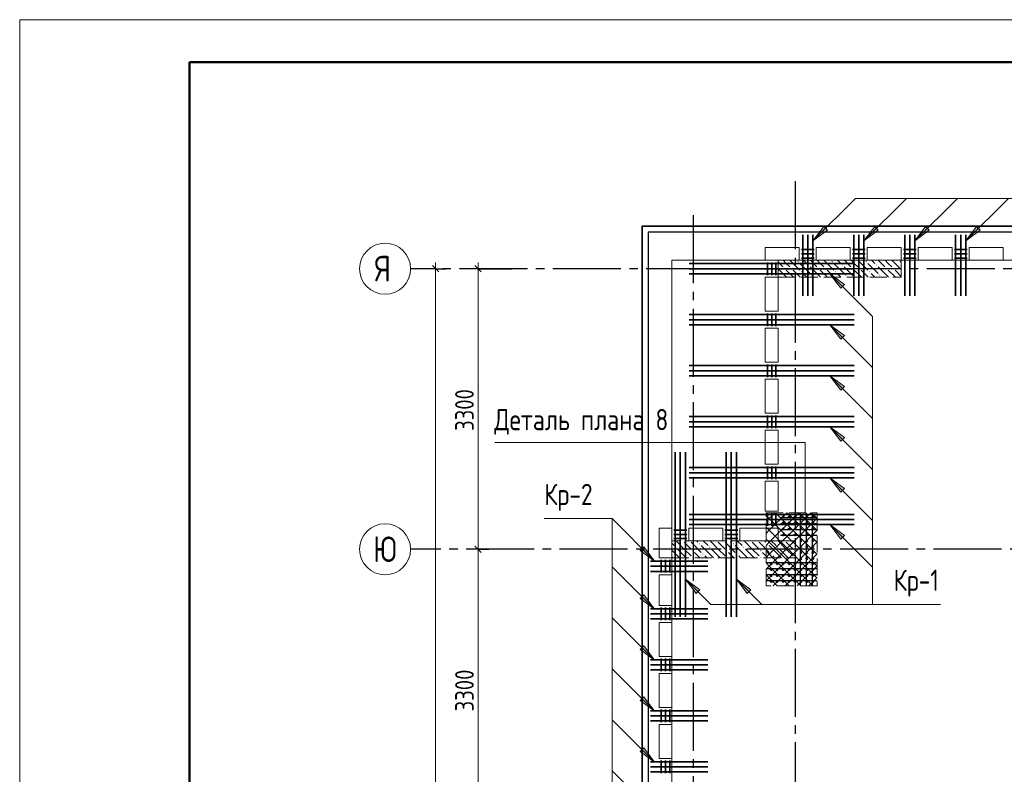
# Model space of a CAD drawing. Header units: millimetres. Extents: x 0 to 31317, y 0 to 42000.
# Tile 4 of 12: x 0 to 11587, y 33123 to 42000. Entities that reach past the tile are written whole.
import ezdxf

# ---------------------------------------------------------------- set-up
doc = ezdxf.new("R2010")
doc.units = ezdxf.units.MM
doc.linetypes.add('______2', pattern=[270, 200, -70])
doc.linetypes.add('______5', pattern=[1100, 800, -100, 100, -100])
for name, color, linetype, lineweight in [('S1 Стержни арматуры фон', 7, 'Continuous', 25), ('Standard', 7, 'Continuous', 25), ('Вспомогательная арматура', 7, 'Continuous', 25), ('ЖБ Пилон', 180, 'Continuous', 25), ('Оси', 40, '______5', 18), ('Позиционная метка номер позиции', 7, 'Continuous', 13), ('Поперечная арматура', 7, 'Continuous', 25), ('Поперечное армирование AW фон', 7, 'Continuous', 25), ('Примечания', 7, 'Continuous', 25)]:
    doc.layers.add(name, color=color, linetype=linetype, lineweight=lineweight)
doc.layers.add('ЖБ Перекрытие верхний уровень', color=7, linetype='Continuous', lineweight=25, true_color=0xe0e0ff)
doc.styles.add('GOST 2.304-81', font='txt')
doc.styles.add('ISOCPEUR', font='txt')

msp = doc.modelspace()

# ---------------------------------------------------------------- hatches: boundary and pattern name
at = {"layer": 'ЖБ Пилон', "linetype": 'Continuous', "lineweight": 18, "transparency": 33554687}
for points in [[(8994, 39073), (9001, 39080), (9007, 39073), (9001, 39067)], [(9074, 39073), (9081, 39080), (9087, 39073), (9081, 39067)], [(9154, 39153), (9161, 39160), (9167, 39153), (9161, 39147)], [(9274, 39113), (9281, 39120), (9287, 39113), (9281, 39107)], [(9394, 39073), (9401, 39080), (9407, 39073), (9401, 39067)], [(9474, 39073), (9481, 39080), (9487, 39073), (9481, 39067)], [(9554, 39153), (9561, 39160), (9567, 39153), (9561, 39147)], [(9674, 39113), (9681, 39120), (9687, 39113), (9681, 39107)], [(9794, 39073), (9801, 39080), (9807, 39073), (9801, 39067)], [(9874, 39073), (9881, 39080), (9887, 39073), (9881, 39067)], [(9954, 39153), (9961, 39160), (9967, 39153), (9961, 39147)], [(10074, 39113), (10081, 39120), (10087, 39113), (10081, 39107)], [(10194, 39073), (10201, 39080), (10207, 39073), (10201, 39067)], [(10274, 39073), (10281, 39080), (10287, 39073), (10281, 39067)], [(10354, 39153), (10361, 39160), (10367, 39153), (10361, 39147)], [(8924, 38997), (8927, 38993), (8924, 38990)], [(9194, 39033), (9201, 39040), (9207, 39033), (9201, 39027)], [(9314, 38993), (9321, 39000), (9327, 38993), (9321, 38987)], [(9594, 39033), (9601, 39040), (9607, 39033), (9601, 39027)], [(9714, 38993), (9721, 39000), (9727, 38993), (9721, 38987)], [(9994, 39033), (10001, 39040), (10007, 39033), (10001, 39027)], [(10114, 38993), (10121, 39000), (10127, 38993), (10121, 38987)], [(7804, 35870), (7801, 35867), (7798, 35870)], [(7884, 35870), (7881, 35867), (7878, 35870)], [(7994, 35833), (8001, 35840), (8007, 35833), (8001, 35827)], [(8204, 35870), (8201, 35867), (8198, 35870)], [(8284, 35870), (8281, 35867), (8278, 35870)], [(8394, 35833), (8401, 35840), (8407, 35833), (8401, 35827)], [(8604, 35870), (8601, 35867), (8598, 35870)], [(8684, 35870), (8681, 35867), (8678, 35870)], [(8794, 35833), (8801, 35840), (8807, 35833), (8801, 35827)], [(9004, 35870), (9001, 35867), (8998, 35870)], [(9084, 35870), (9081, 35867), (9078, 35870)], [(7714, 35793), (7721, 35800), (7727, 35793), (7721, 35787)], [(7914, 35753), (7921, 35760), (7927, 35753), (7921, 35747)], [(8034, 35713), (8041, 35720), (8047, 35713), (8041, 35707)], [(8114, 35793), (8121, 35800), (8127, 35793), (8121, 35787)], [(8314, 35753), (8321, 35760), (8327, 35753), (8321, 35747)], [(8434, 35713), (8441, 35720), (8447, 35713), (8441, 35707)], [(8514, 35793), (8521, 35800), (8527, 35793), (8521, 35787)], [(8714, 35753), (8721, 35760), (8727, 35753), (8721, 35747)], [(8834, 35713), (8841, 35720), (8847, 35713), (8841, 35707)], [(8914, 35793), (8921, 35800), (8927, 35793), (8921, 35787)], [(9114, 35753), (9121, 35760), (9124, 35757), (9124, 35750), (9121, 35747)], [(7914, 35673), (7921, 35680), (7927, 35673), (7924, 35670), (7918, 35670)], [(8314, 35673), (8321, 35680), (8327, 35673), (8324, 35670), (8318, 35670)], [(8714, 35673), (8721, 35680), (8727, 35673), (8724, 35670), (8718, 35670)], [(9114, 35673), (9121, 35680), (9124, 35677), (9124, 35670), (9118, 35670)]]:
    msp.add_hatch(color=7, dxfattribs=at).paths.add_polyline_path(points, flags=16)
at = {"layer": 'Позиционная метка номер позиции', "linetype": 'Continuous', "lineweight": 13, "transparency": 33554687}
for points in [[(9504, 39524), (9334, 39397), (9461, 39566)], [(10104, 39524), (9934, 39397), (10061, 39566)], [(10704, 39524), (10534, 39397), (10661, 39566)], [(11304, 39524), (11134, 39397), (11261, 39566)], [(9661, 38840), (9534, 39010), (9704, 38883)], [(9661, 38840), (9534, 39010), (9704, 38883)], [(9661, 38240), (9534, 38410), (9704, 38283)], [(9661, 37640), (9534, 37810), (9704, 37683)], [(9661, 37040), (9534, 37210), (9704, 37083)], [(9661, 36440), (9534, 36610), (9704, 36483)], [(9661, 35890), (9534, 36060), (9704, 35933)], [(7345, 35800), (7472, 35630), (7303, 35757)], [(7345, 35800), (7472, 35630), (7303, 35757)], [(7961, 35250), (7834, 35420), (8004, 35293)], [(8561, 35250), (8434, 35420), (8604, 35293)], [(7345, 35235), (7472, 35065), (7303, 35192)], [(7345, 34635), (7472, 34465), (7303, 34592)], [(7345, 34035), (7472, 33865), (7303, 33992)], [(7345, 33435), (7472, 33265), (7303, 33392)]]:
    msp.add_hatch(color=7, dxfattribs=at).paths.add_polyline_path(points, flags=16)

# ---------------------------------------------------------------- linework, layer by layer
at = {"layer": 'S1 Стержни арматуры фон', "color": 7, "linetype": 'Continuous', "lineweight": 35, "transparency": 33554687}
for p, q in [((9214, 39470), (9214, 38750)), ((9274, 39470), (9274, 38750)), ((9334, 39470), (9334, 38750)), ((9814, 39470), (9814, 38750)), ((9874, 39470), (9874, 38750)), ((9934, 39470), (9934, 38750)), ((10414, 39470), (10414, 38750)), ((10474, 39470), (10474, 38750)), ((10534, 39470), (10534, 38750)), ((11014, 39470), (11014, 38750)), ((11074, 39470), (11074, 38750)), ((11134, 39470), (11134, 38750)), ((7880, 39130), (9818, 39130)), ((7880, 39130), (9818, 39130)), ((7880, 39070), (9818, 39070)), ((7880, 39070), (9818, 39070)), ((7880, 39010), (9818, 39010)), ((7880, 39010), (9818, 39010)), ((7880, 38530), (9818, 38530)), ((7880, 38530), (9818, 38530)), ((7880, 38470), (9818, 38470)), ((7880, 38470), (9818, 38470)), ((7880, 38410), (9818, 38410)), ((7880, 38410), (9818, 38410)), ((7880, 37930), (9818, 37930)), ((7880, 37930), (9818, 37930)), ((7880, 37870), (9818, 37870)), ((7880, 37870), (9818, 37870)), ((7880, 37810), (9818, 37810)), ((7880, 37810), (9818, 37810)), ((7880, 37330), (9818, 37330)), ((7880, 37330), (9818, 37330)), ((7880, 37270), (9818, 37270)), ((7880, 37270), (9818, 37270)), ((7880, 37210), (9818, 37210)), ((7880, 37210), (9818, 37210)), ((7714, 36914), (7714, 34976)), ((7714, 36914), (7714, 34976)), ((7774, 36914), (7774, 34976)), ((7774, 36914), (7774, 34976)), ((7834, 36914), (7834, 34976)), ((7834, 36914), (7834, 34976)), ((8314, 36914), (8314, 34976)), ((8314, 36914), (8314, 34976)), ((8374, 36914), (8374, 34976)), ((8374, 36914), (8374, 34976)), ((8434, 36914), (8434, 34976)), ((8434, 36914), (8434, 34976)), ((7880, 36730), (9818, 36730)), ((7880, 36730), (9818, 36730)), ((7880, 36670), (9818, 36670)), ((7880, 36670), (9818, 36670)), ((7880, 36610), (9818, 36610)), ((7880, 36610), (9818, 36610)), ((7880, 36180), (9818, 36180)), ((7880, 36180), (9818, 36180)), ((7880, 36120), (9818, 36120)), ((7880, 36120), (9818, 36120)), ((7880, 36060), (9818, 36060)), ((7880, 36060), (9818, 36060)), ((7424, 35630), (8096, 35630)), ((7424, 35570), (8096, 35570)), ((7424, 35510), (8096, 35510)), ((7424, 35070), (8096, 35070)), ((7424, 35010), (8096, 35010)), ((7424, 34950), (8096, 34950)), ((7424, 34470), (8096, 34470)), ((7424, 34410), (8096, 34410)), ((7424, 34350), (8096, 34350)), ((7424, 33870), (8096, 33870)), ((7424, 33810), (8096, 33810)), ((7424, 33750), (8096, 33750)), ((7424, 33270), (8096, 33270)), ((7424, 33210), (8096, 33210)), ((7424, 33150), (8096, 33150))]:
    msp.add_line(p, q, dxfattribs=at)
at = {"layer": 'Standard', "color": 251, "linetype": 'Continuous', "lineweight": -3, "true_color": 0x656565, "transparency": 33554687}
for p, q in [((4894, 39070), (4769, 39070)), ((4894, 39070), (5019, 39070)), ((4894, 39070), (4894, 39070)), ((5394, 39070), (5269, 39070)), ((5394, 39070), (5519, 39070)), ((5394, 39070), (5794, 39070)), ((5394, 35770), (5269, 35770)), ((5394, 35770), (5519, 35770)), ((5394, 35770), (5394, 35770))]:
    msp.add_line(p, q, dxfattribs=at)
at = {"layer": 'Standard', "color": 7, "linetype": 'Continuous', "lineweight": 25, "transparency": 33554687}
for p, q in [((4857, 39108), (4931, 39033)), ((5357, 39108), (5431, 39033)), ((5357, 35808), (5431, 35733))]:
    msp.add_line(p, q, dxfattribs=at)
at = {"layer": 'Standard', "color": 7, "linetype": 'Continuous', "lineweight": 13, "transparency": 33554687}
for p, q in [((4894, 39070), (4894, 39145)), ((5394, 39070), (5394, 39145)), ((5394, 35770), (5394, 32470))]:
    msp.add_line(p, q, dxfattribs=at)
msp.add_lwpolyline([(0, 0), (29700, 0), (29700, 42000), (0, 42000), (0, 0)], close=True, dxfattribs=at)
for points in [[(29700, 42000), (0, 42000), (0, 0), (29700, 0), (29700, 42000)], [(7674, 17930), (22024, 17930), (22024, 39170), (7674, 39170), (7674, 17930)], [(4894, 39070), (4894, 28141), (4894, 28141), (4894, 18030)], [(5394, 39070), (5394, 37060), (5394, 37060), (5394, 35770)]]:
    msp.add_lwpolyline(points, dxfattribs=at)
at = {"layer": 'Standard', "color": 7, "linetype": 'Continuous', "lineweight": 50, "transparency": 33554687}
msp.add_lwpolyline([(2000, 41500), (29200, 41500), (29200, 500), (2000, 500), (2000, 41500)], close=True, dxfattribs=at)
at = {"layer": 'Standard', "color": 254, "linetype": 'Continuous', "lineweight": 35, "true_color": 0xc4c4ff, "transparency": 33554687}
msp.add_lwpolyline([(7324, 17855), (23168, 17855), (23168, 39570), (7324, 39570), (7324, 17855)], dxfattribs=at)
at = {"layer": 'Standard', "color": 7, "linetype": 'Continuous', "lineweight": 25, "transparency": 33554687}
msp.add_lwpolyline([(7394, 17930), (24124, 17930), (24124, 39500), (7394, 39500), (7394, 17930)], dxfattribs=at)
at = {"layer": 'Вспомогательная арматура', "color": 7, "linetype": 'Continuous', "lineweight": 25, "transparency": 33554687}
for p, q in [((9184, 36195), (9184, 35345)), ((9254, 36195), (9254, 35345)), ((9324, 36195), (9324, 35345)), ((9379, 36140), (8954, 36140)), ((9379, 36070), (8954, 36070)), ((9379, 36000), (8954, 36000)), ((9379, 35930), (8954, 35930)), ((9379, 35610), (8789, 35610)), ((9379, 35540), (8789, 35540)), ((9379, 35470), (8789, 35470)), ((9379, 35400), (8789, 35400))]:
    msp.add_line(p, q, dxfattribs=at)
at = {"layer": 'ЖБ Перекрытие верхний уровень', "color": 7, "linetype": 'Continuous', "lineweight": 18, "transparency": 33554687}
for p, q in [((22354, 39500), (7394, 39500)), ((7394, 39500), (7394, 17930)), ((8774, 39320), (9174, 39320)), ((8774, 39170), (8774, 39320)), ((9174, 39320), (9174, 39170)), ((9374, 39170), (9374, 39320)), ((9374, 39320), (9774, 39320)), ((9774, 39320), (9774, 39170)), ((9974, 39320), (10374, 39320)), ((9974, 39170), (9974, 39320)), ((10374, 39320), (10374, 39170)), ((10574, 39170), (10574, 39320)), ((10574, 39320), (10974, 39320)), ((10974, 39320), (10974, 39170)), ((11174, 39320), (11574, 39320)), ((11174, 39170), (11174, 39320)), ((11574, 39320), (11574, 39170)), ((9174, 39170), (8774, 39170)), ((9774, 39170), (9374, 39170)), ((10374, 39170), (9974, 39170)), ((10974, 39170), (10574, 39170)), ((11574, 39170), (11174, 39170)), ((8774, 38570), (8774, 38970)), ((8774, 38970), (8924, 38970)), ((8924, 38970), (8924, 38570)), ((8924, 38570), (8774, 38570)), ((8774, 37970), (8774, 38370)), ((8774, 38370), (8924, 38370)), ((8924, 38370), (8924, 37970)), ((8924, 37970), (8774, 37970)), ((8774, 37370), (8774, 37770)), ((8774, 37770), (8924, 37770)), ((8924, 37770), (8924, 37370)), ((8924, 37370), (8774, 37370)), ((8774, 37170), (8924, 37170)), ((8774, 36770), (8774, 37170)), ((8924, 37170), (8924, 36770)), ((8924, 36770), (8774, 36770)), ((8774, 36570), (8924, 36570)), ((8774, 36220), (8774, 36570)), ((8924, 36570), (8924, 36220)), ((8924, 36220), (8774, 36220)), ((7524, 35670), (7524, 36020)), ((7524, 36020), (7674, 36020)), ((7674, 36020), (7674, 35670)), ((7874, 36020), (8274, 36020)), ((7874, 35870), (7874, 36020)), ((8274, 36020), (8274, 35870)), ((8474, 35870), (8474, 36020)), ((8474, 36020), (8924, 36020)), ((8924, 36020), (8924, 35870)), ((8274, 35870), (7874, 35870)), ((8924, 35870), (8474, 35870)), ((7674, 35670), (7524, 35670)), ((7524, 35470), (7674, 35470)), ((7524, 35110), (7524, 35470)), ((7674, 35470), (7674, 35110)), ((7674, 35110), (7524, 35110)), ((7524, 34510), (7524, 34910)), ((7524, 34910), (7674, 34910)), ((7674, 34910), (7674, 34510)), ((7674, 34510), (7524, 34510)), ((7524, 33910), (7524, 34310)), ((7524, 34310), (7674, 34310)), ((7674, 34310), (7674, 33910)), ((7674, 33910), (7524, 33910)), ((7524, 33710), (7674, 33710)), ((7524, 33310), (7524, 33710)), ((7674, 33710), (7674, 33310)), ((7674, 33310), (7524, 33310))]:
    msp.add_line(p, q, dxfattribs=at)
at = {"layer": 'ЖБ Пилон', "color": 253, "linetype": '______2', "lineweight": 13, "true_color": 0xa0a0a0, "transparency": 33554687}
for p, q in [((10374, 39170), (8924, 39170)), ((8924, 39170), (8924, 38970)), ((10374, 38970), (10374, 39170)), ((8924, 38970), (10374, 38970)), ((9124, 35870), (7674, 35870)), ((7674, 35870), (7674, 35670)), ((9124, 35670), (9124, 35870)), ((7674, 35670), (9124, 35670))]:
    msp.add_line(p, q, dxfattribs=at)
at = {"layer": 'ЖБ Пилон', "color": 9, "linetype": 'Continuous', "lineweight": 18, "true_color": 0xc7c7c7, "transparency": 33554687}
for p, q in [((9021, 39133), (8984, 39170)), ((9064, 39170), (9181, 39053)), ((9224, 39170), (9261, 39133)), ((9304, 39170), (9381, 39093)), ((9421, 39133), (9384, 39170)), ((9464, 39170), (9581, 39053)), ((9624, 39170), (9661, 39133)), ((9704, 39170), (9781, 39093)), ((9821, 39133), (9784, 39170)), ((9864, 39170), (9981, 39053)), ((10024, 39170), (10061, 39133)), ((10104, 39170), (10181, 39093)), ((10221, 39133), (10184, 39170)), ((10264, 39170), (10374, 39060)), ((8924, 39150), (8981, 39093)), ((9021, 38973), (8924, 39070)), ((9061, 39093), (9021, 39133)), ((9021, 39053), (9101, 38973)), ((9101, 39053), (9184, 38970)), ((9181, 39133), (9301, 39013)), ((9421, 38973), (9301, 39093)), ((9461, 39093), (9421, 39133)), ((9421, 39053), (9501, 38973)), ((9501, 39053), (9584, 38970)), ((9581, 39133), (9701, 39013)), ((9821, 38973), (9701, 39093)), ((9861, 39093), (9821, 39133)), ((9821, 39053), (9901, 38973)), ((9901, 39053), (9984, 38970)), ((9981, 39133), (10101, 39013)), ((10221, 38973), (10101, 39093)), ((10261, 39093), (10221, 39133)), ((10221, 39053), (10301, 38973)), ((10301, 39053), (10374, 38980)), ((8941, 38973), (8944, 38970)), ((9021, 38973), (9024, 38970)), ((9264, 38970), (9221, 39013)), ((9341, 38973), (9344, 38970)), ((9421, 38973), (9424, 38970)), ((9664, 38970), (9621, 39013)), ((9741, 38973), (9744, 38970)), ((9821, 38973), (9824, 38970)), ((10064, 38970), (10021, 39013)), ((10141, 38973), (10144, 38970)), ((10221, 38973), (10224, 38970)), ((7674, 35840), (7701, 35813)), ((7821, 35773), (7724, 35870)), ((7821, 35853), (7901, 35773)), ((7901, 35853), (8021, 35733)), ((7964, 35870), (7981, 35853)), ((8141, 35693), (8021, 35813)), ((8044, 35870), (8101, 35813)), ((8221, 35773), (8124, 35870)), ((8221, 35853), (8301, 35773)), ((8301, 35853), (8421, 35733)), ((8364, 35870), (8381, 35853)), ((8541, 35693), (8421, 35813)), ((8444, 35870), (8501, 35813)), ((8621, 35773), (8524, 35870)), ((8621, 35853), (8701, 35773)), ((8701, 35853), (8821, 35733)), ((8764, 35870), (8781, 35853)), ((8941, 35693), (8821, 35813)), ((8844, 35870), (8901, 35813)), ((9021, 35773), (8924, 35870)), ((9021, 35853), (9101, 35773)), ((9101, 35853), (9124, 35830)), ((7741, 35693), (7674, 35760)), ((7741, 35773), (7821, 35693)), ((7741, 35693), (7764, 35670)), ((7821, 35773), (7901, 35693)), ((7821, 35693), (7844, 35670)), ((7981, 35693), (7941, 35733)), ((8004, 35670), (7981, 35693)), ((8061, 35693), (8084, 35670)), ((8141, 35773), (8221, 35693)), ((8141, 35693), (8164, 35670)), ((8221, 35773), (8301, 35693)), ((8221, 35693), (8244, 35670)), ((8381, 35693), (8341, 35733)), ((8404, 35670), (8381, 35693)), ((8461, 35693), (8484, 35670)), ((8541, 35773), (8621, 35693)), ((8541, 35693), (8564, 35670)), ((8621, 35773), (8701, 35693)), ((8621, 35693), (8644, 35670)), ((8781, 35693), (8741, 35733)), ((8804, 35670), (8781, 35693)), ((8861, 35693), (8884, 35670)), ((8941, 35773), (9021, 35693)), ((8941, 35693), (8964, 35670)), ((9021, 35773), (9101, 35693)), ((9021, 35693), (9044, 35670)), ((7674, 35680), (7684, 35670))]:
    msp.add_line(p, q, dxfattribs=at)
at = {"layer": 'Оси', "color": 8, "linetype": '______5', "lineweight": -3, "transparency": 33554687}
for p, q in [((9124, 40100), (9124, 15930)), ((7924, 39700), (7924, 15930)), ((23574, 39070), (4600, 39070)), ((22554, 35770), (4600, 35770))]:
    msp.add_line(p, q, dxfattribs=at)
at = {"layer": 'Оси', "color": 7, "linetype": 'Continuous', "lineweight": 13, "transparency": 33554687}
for centre in [(4300, 39070), (4300, 35770)]:
    msp.add_circle(centre, 300, dxfattribs=at)
at = {"layer": 'Позиционная метка номер позиции', "color": 7, "linetype": 'Continuous', "lineweight": 13, "transparency": 33554687}
for p, q in [((9934, 39397), (10434, 39897)), ((10534, 39397), (11034, 39897)), ((11134, 39397), (11634, 39897)), ((9334, 39397), (9461, 39566)), ((9504, 39524), (9334, 39397)), ((9461, 39566), (9504, 39524)), ((9482, 39545), (9493, 39556)), ((9934, 39397), (10061, 39566)), ((10104, 39524), (9934, 39397)), ((10061, 39566), (10104, 39524)), ((10082, 39545), (10093, 39556)), ((10534, 39397), (10661, 39566)), ((10704, 39524), (10534, 39397)), ((10661, 39566), (10704, 39524)), ((10682, 39545), (10693, 39556)), ((11134, 39397), (11261, 39566)), ((11304, 39524), (11134, 39397)), ((11261, 39566), (11304, 39524)), ((11282, 39545), (11293, 39556)), ((9334, 39397), (9334, 39397)), ((9334, 39397), (9334, 39397)), ((9334, 39397), (9334, 39397)), ((9934, 39397), (9934, 39397)), ((9934, 39397), (9934, 39397)), ((9934, 39397), (9934, 39397)), ((10534, 39397), (10534, 39397)), ((10534, 39397), (10534, 39397)), ((10534, 39397), (10534, 39397)), ((11134, 39397), (11134, 39397)), ((11134, 39397), (11134, 39397)), ((11134, 39397), (11134, 39397)), ((9534, 39010), (10034, 38510)), ((9534, 39010), (9534, 39010)), ((9534, 39010), (9534, 39010)), ((9534, 39010), (9534, 39010)), ((9534, 39010), (9704, 38883)), ((9661, 38840), (9534, 39010)), ((9534, 39010), (9534, 39010)), ((9534, 39010), (9534, 39010)), ((9534, 39010), (9534, 39010)), ((9534, 39010), (9704, 38883)), ((9661, 38840), (9534, 39010)), ((9704, 38883), (9661, 38840)), ((9704, 38883), (9661, 38840)), ((9683, 38862), (9693, 38851)), ((9683, 38862), (9693, 38851)), ((9534, 38410), (10034, 37910)), ((9534, 38410), (9534, 38410)), ((9534, 38410), (9534, 38410)), ((9534, 38410), (9534, 38410)), ((9534, 38410), (9704, 38283)), ((9661, 38240), (9534, 38410)), ((9704, 38283), (9661, 38240)), ((9683, 38262), (9693, 38251)), ((9534, 37810), (10034, 37310)), ((9534, 37810), (9534, 37810)), ((9534, 37810), (9534, 37810)), ((9534, 37810), (9534, 37810)), ((9534, 37810), (9704, 37683)), ((9661, 37640), (9534, 37810)), ((9704, 37683), (9661, 37640)), ((9683, 37662), (9693, 37651)), ((9534, 37210), (10034, 36710)), ((9534, 37210), (9534, 37210)), ((9534, 37210), (9534, 37210)), ((9534, 37210), (9534, 37210)), ((9534, 37210), (9704, 37083)), ((9661, 37040), (9534, 37210)), ((9704, 37083), (9661, 37040)), ((9683, 37062), (9693, 37051)), ((9534, 36610), (10034, 36110)), ((9534, 36610), (9534, 36610)), ((9534, 36610), (9534, 36610)), ((9534, 36610), (9534, 36610)), ((9534, 36610), (9704, 36483)), ((9661, 36440), (9534, 36610)), ((9704, 36483), (9661, 36440)), ((9683, 36462), (9693, 36451)), ((7472, 35630), (6972, 36130)), ((9534, 36060), (10034, 35560)), ((9534, 36060), (9534, 36060)), ((9534, 36060), (9534, 36060)), ((9534, 36060), (9534, 36060)), ((9534, 36060), (9704, 35933)), ((9661, 35890), (9534, 36060)), ((9704, 35933), (9661, 35890)), ((9683, 35912), (9693, 35901)), ((7303, 35757), (7345, 35800)), ((7303, 35757), (7345, 35800)), ((7472, 35630), (7303, 35757)), ((7472, 35630), (7303, 35757)), ((7324, 35778), (7313, 35789)), ((7324, 35778), (7313, 35789)), ((7345, 35800), (7472, 35630)), ((7345, 35800), (7472, 35630)), ((7472, 35630), (7472, 35630)), ((7472, 35630), (7472, 35630)), ((7472, 35630), (7472, 35630)), ((7472, 35630), (7472, 35630)), ((7472, 35630), (7472, 35630)), ((7472, 35630), (7472, 35630)), ((7472, 35065), (6972, 35565)), ((7834, 35420), (7834, 35420)), ((7834, 35420), (7834, 35420)), ((7834, 35420), (7834, 35420)), ((7834, 35420), (8004, 35293)), ((7961, 35250), (7834, 35420)), ((8434, 35420), (8734, 35120)), ((8434, 35420), (8434, 35420)), ((8434, 35420), (8434, 35420)), ((8434, 35420), (8434, 35420)), ((8434, 35420), (8604, 35293)), ((8561, 35250), (8434, 35420)), ((7303, 35192), (7345, 35235)), ((7324, 35213), (7313, 35224)), ((7345, 35235), (7472, 35065)), ((8004, 35293), (7961, 35250)), ((7982, 35272), (7993, 35261)), ((8604, 35293), (8561, 35250)), ((8582, 35272), (8593, 35261)), ((7472, 35065), (7303, 35192)), ((7472, 35065), (7472, 35065)), ((7472, 35065), (7472, 35065)), ((7472, 35065), (7472, 35065)), ((7472, 34465), (6972, 34965)), ((7303, 34592), (7345, 34635)), ((7472, 34465), (7303, 34592)), ((7324, 34613), (7313, 34624)), ((7345, 34635), (7472, 34465)), ((7472, 34465), (7472, 34465)), ((7472, 34465), (7472, 34465)), ((7472, 34465), (7472, 34465)), ((7472, 33865), (6972, 34365)), ((7303, 33992), (7345, 34035)), ((7472, 33865), (7303, 33992)), ((7324, 34013), (7313, 34024)), ((7345, 34035), (7472, 33865)), ((7472, 33865), (7472, 33865)), ((7472, 33865), (7472, 33865)), ((7472, 33865), (7472, 33865)), ((7472, 33265), (6972, 33765)), ((7303, 33392), (7345, 33435)), ((7472, 33265), (7303, 33392)), ((7324, 33413), (7313, 33424)), ((7345, 33435), (7472, 33265)), ((7472, 33265), (7472, 33265)), ((7472, 33265), (7472, 33265)), ((7472, 33265), (7472, 33265)), ((7472, 32665), (6972, 33165))]:
    msp.add_line(p, q, dxfattribs=at)
for points in [[(9334, 39397), (9834, 39897), (23562, 39897)], [(9534, 39010), (10034, 38510), (10034, 35120), (10834, 35120)], [(7472, 35630), (6972, 36130), (6172, 36130)], [(7472, 32110), (6972, 32610), (6972, 36130), (6172, 36130)], [(7834, 35420), (8134, 35120), (10834, 35120)]]:
    msp.add_lwpolyline(points, dxfattribs=at)
at = {"layer": 'Поперечная арматура', "color": 7, "linetype": 'Continuous', "lineweight": 50, "transparency": 33554687}
for centre in [(8984, 36150), (9054, 36150), (9124, 36150), (9194, 36150), (9264, 36150), (9334, 36150), (8984, 36080), (9054, 36080), (9124, 36080), (9194, 36080), (9264, 36080), (9334, 36080), (8984, 36010), (8984, 35940), (9054, 36010), (9054, 35940), (9124, 36010), (9124, 35940), (9194, 36010), (9194, 35940), (9264, 36010), (9264, 35940), (9334, 36010), (9334, 35940), (9194, 35870), (9194, 35800), (9264, 35870), (9264, 35800), (9334, 35870), (9334, 35800), (9194, 35730), (9264, 35730), (9334, 35730), (8844, 35600), (8914, 35600), (8984, 35600), (9054, 35600), (9124, 35600), (9194, 35660), (9194, 35600), (9264, 35660), (9264, 35600), (9334, 35660), (9334, 35600), (8844, 35530), (8844, 35460), (8914, 35530), (8914, 35460), (8984, 35530), (8984, 35460), (9054, 35530), (9054, 35460), (9124, 35530), (9124, 35460), (9194, 35530), (9194, 35460), (9264, 35530), (9264, 35460), (9334, 35530), (9334, 35460), (8844, 35390), (8914, 35390), (8984, 35390), (9054, 35390), (9124, 35390), (9194, 35390), (9264, 35390), (9334, 35390)]:
    msp.add_circle(centre, 5, dxfattribs=at)
at = {"layer": 'Поперечное армирование AW фон', "color": 7, "linetype": 'Continuous', "lineweight": 35, "transparency": 33554687}
for p, q in [((9349, 39295), (9199, 39295)), ((9949, 39295), (9799, 39295)), ((10549, 39295), (10399, 39295)), ((11149, 39295), (10999, 39295)), ((9349, 39245), (9199, 39245)), ((9349, 39195), (9199, 39195)), ((9949, 39245), (9799, 39245)), ((9949, 39195), (9799, 39195)), ((10549, 39245), (10399, 39245)), ((10549, 39195), (10399, 39195)), ((11149, 39245), (10999, 39245)), ((11149, 39195), (10999, 39195)), ((8799, 39145), (8799, 38995)), ((8849, 39145), (8849, 38995)), ((8899, 39145), (8899, 38995)), ((8799, 38545), (8799, 38395)), ((8849, 38545), (8849, 38395)), ((8899, 38545), (8899, 38395)), ((8799, 37945), (8799, 37795)), ((8849, 37945), (8849, 37795)), ((8899, 37945), (8899, 37795)), ((8799, 37345), (8799, 37195)), ((8849, 37345), (8849, 37195)), ((8899, 37345), (8899, 37195)), ((8799, 36745), (8799, 36595)), ((8849, 36745), (8849, 36595)), ((8899, 36745), (8899, 36595)), ((8799, 36195), (8799, 36045)), ((8849, 36195), (8849, 36045)), ((8899, 36195), (8899, 36045)), ((7699, 35995), (7849, 35995)), ((7699, 35945), (7849, 35945)), ((8299, 35995), (8449, 35995)), ((8299, 35945), (8449, 35945)), ((7699, 35895), (7849, 35895)), ((8299, 35895), (8449, 35895)), ((7549, 35495), (7549, 35645)), ((7599, 35495), (7599, 35645)), ((7649, 35495), (7649, 35645)), ((7549, 34935), (7549, 35085)), ((7599, 34935), (7599, 35085)), ((7649, 34935), (7649, 35085)), ((7549, 34335), (7549, 34485)), ((7599, 34335), (7599, 34485)), ((7649, 34335), (7649, 34485)), ((7549, 33735), (7549, 33885)), ((7599, 33735), (7599, 33885)), ((7649, 33735), (7649, 33885)), ((7549, 33135), (7549, 33285)), ((7599, 33135), (7599, 33285)), ((7649, 33135), (7649, 33285))]:
    msp.add_line(p, q, dxfattribs=at)
at = {"layer": 'Примечания', "color": 7, "linetype": '______2', "lineweight": 13, "transparency": 33554687}
for p, q in [((8784, 35340), (8784, 36200)), ((8784, 36200), (9384, 36200)), ((9384, 36200), (9384, 35340)), ((9384, 35340), (8784, 35340))]:
    msp.add_line(p, q, dxfattribs=at)
at = {"layer": 'Примечания', "color": 252, "linetype": 'Continuous', "lineweight": 13, "true_color": 0x8f8f8f, "transparency": 33554687}
for p, q in [((8784, 36170), (8821, 36133)), ((8821, 36133), (8888, 36200)), ((8821, 35993), (9028, 36200)), ((8821, 35853), (9168, 36200)), ((8821, 35713), (9308, 36200)), ((8894, 36200), (9384, 35710)), ((9034, 36200), (9384, 35850)), ((9174, 36200), (9384, 35990)), ((9314, 36200), (9384, 36130)), ((8784, 36096), (8821, 36133)), ((8821, 35573), (9384, 36136)), ((8821, 36133), (9384, 35570)), ((8784, 36030), (8821, 35993)), ((8784, 35956), (8821, 35993)), ((8821, 35433), (9384, 35996)), ((8821, 35993), (9384, 35430)), ((8784, 35890), (8821, 35853)), ((8784, 35816), (8821, 35853)), ((8821, 35853), (9334, 35340)), ((8868, 35340), (9384, 35856)), ((8784, 35750), (8821, 35713)), ((8784, 35676), (8821, 35713)), ((8821, 35713), (9194, 35340)), ((9008, 35340), (9384, 35716)), ((8784, 35610), (8821, 35573)), ((8784, 35536), (8821, 35573)), ((8821, 35573), (9054, 35340)), ((9148, 35340), (9384, 35576)), ((8784, 35470), (8821, 35433)), ((8784, 35396), (8821, 35433)), ((8821, 35433), (8914, 35340)), ((9288, 35340), (9384, 35436))]:
    msp.add_line(p, q, dxfattribs=at)
at = {"layer": 'Примечания', "color": 7, "linetype": 'Continuous', "lineweight": 13, "transparency": 33554687}
msp.add_lwpolyline([(5592, 37027), (9243, 37027), (9243, 36200)], dxfattribs=at)

# ---------------------------------------------------------------- texts
at = {"layer": 'Standard', "color": 7, "linetype": 'Continuous', "lineweight": 25, "transparency": 33554687, "char_height": 220, "width": 641.48, "attachment_point": 7, "rotation": 90, "style": 'GOST 2.304-81'}
for insert in [(5344, 37162), (5344, 33862)]:
    msp.add_mtext('3300', dxfattribs=dict(at, insert=insert))
at = {"layer": 'Standard', "color": 7, "linetype": 'Continuous', "lineweight": 25, "transparency": 33554687, "char_height": 250, "attachment_point": 7, "style": 'GOST 2.304-81'}
for s, insert, width in [('Кр-2', (6172, 36222), 728.96), ('Кр-1', (10284, 35212), 675.67)]:
    msp.add_mtext(s, dxfattribs=dict(at, insert=insert, width=width))
at = {"layer": 'Оси', "color": 7, "linetype": 'Continuous', "lineweight": 25, "transparency": 33554687, "char_height": 300, "attachment_point": 7, "style": 'ISOCPEUR'}
for s, insert, width in [('\\W0.80;Я', (4180, 38920), 359.83), ('\\W0.83;Ю', (4158, 35620), 408.87)]:
    msp.add_mtext(s, dxfattribs=dict(at, insert=insert, width=width))
at = {"layer": 'Примечания', "color": 7, "linetype": 'Continuous', "lineweight": 25, "transparency": 33554687, "insert": (5584, 37119), "char_height": 250, "width": 2150.15, "attachment_point": 7, "style": 'GOST 2.304-81'}
msp.add_mtext('Деталь\\~плана\\~8', dxfattribs=at)

doc.saveas('drawing.dxf')
